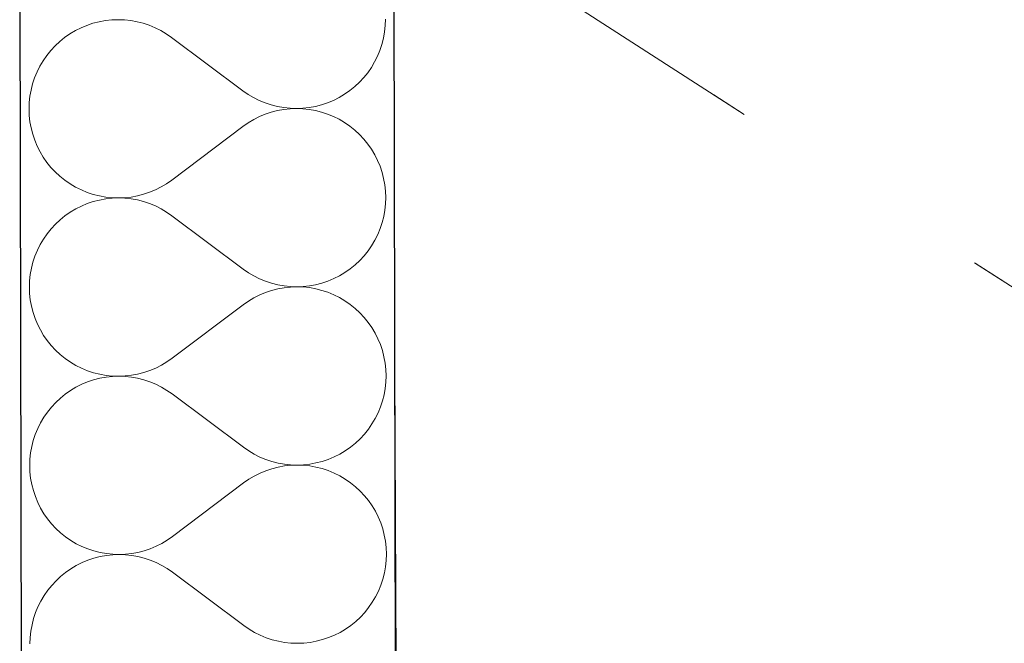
# Model space of a CAD drawing. Header units: millimetres. Extents: x -24674 to 2959, y -2716 to 20653.
# Tile 150 of 161: x -11148 to -10727, y 18495 to 18761. Entities that reach past the tile are written whole.
import ezdxf

# ---------------------------------------------------------------- set-up
doc = ezdxf.new("R2010")
doc.units = ezdxf.units.MM
doc.header["$MEASUREMENT"] = 0
doc.linetypes.add('Wipeout_Contour', pattern=[1000, 0, -1000])
doc.linetypes.add('Čerchovaná', pattern=[450, 200, -117.5, 15, -117.5])
for name, color, linetype in [('9._POHLED ZÁPADNÍ_1_2D prvky - obecné', 7, 'Continuous'), ('9._POHLED ZÁPADNÍ_1_Konstrukce - krov', 7, 'Continuous'), ('9._POHLED ZÁPADNÍ_1_Konstrukce - nosné', 7, 'Continuous'), ('9._POHLED ZÁPADNÍ_1_Nové_Konstrukce - nosné', 7, 'Continuous'), ('9._POHLED ZÁPADNÍ_1_Nové_Výplně - Povrchové', 7, 'Continuous'), ('9._POHLED ZÁPADNÍ_1_Nové_Výplně – Řezové', 7, 'Continuous'), ('9._POHLED ZÁPADNÍ_1_Výplně - Povrchové', 7, 'Continuous'), ('9._POHLED ZÁPADNÍ_1_VÝTAH VAR 1', 7, 'Continuous')]:
    doc.layers.add(name, color=color, linetype=linetype)

# ---------------------------------------------------------------- blocks, each defined once
blk = doc.blocks.new('*X21', base_point=(-27719.5, -6043.99))
at = {"layer": '9._POHLED ZÁPADNÍ_1_Nové_Výplně – Řezové', "color": 21, "linetype": 'Continuous', "lineweight": 20, "true_color": 0xffaaaa}
for p, q in [((-11111.47, 18760.9), (-11114.15, 18760.41)), ((-11108.77, 18761.19), (-11111.47, 18760.9)), ((-11106.05, 18761.29), (-11108.77, 18761.19)), ((-11103.33, 18761.2), (-11106.05, 18761.29)), ((-11100.63, 18760.91), (-11103.33, 18761.2)), ((-11097.95, 18760.43), (-11100.63, 18760.91)), ((-10991.88, 18758.78), (-10991.79, 18761.5)), ((-11124.31, 18756.61), (-11126.65, 18755.22)), ((-11121.88, 18757.83), (-11124.31, 18756.61)), ((-11119.37, 18758.87), (-11121.88, 18757.83)), ((-11116.79, 18759.74), (-11119.37, 18758.87)), ((-11114.15, 18760.41), (-11116.79, 18759.74)), ((-11095.31, 18759.76), (-11097.95, 18760.43)), ((-11092.73, 18758.9), (-11095.31, 18759.76)), ((-11090.21, 18757.87), (-11092.73, 18758.9)), ((-11087.78, 18756.65), (-11090.21, 18757.87)), ((-11085.44, 18755.26), (-11087.78, 18756.65)), ((-10992.17, 18756.07), (-10991.88, 18758.78)), ((-11128.88, 18753.66), (-11130.99, 18751.95)), ((-11126.65, 18755.22), (-11128.88, 18753.66)), ((-11083.2, 18753.72), (-11085.44, 18755.26)), ((-11052.69, 18730.91), (-11083.2, 18753.72)), ((-10993.31, 18750.76), (-10992.65, 18753.39)), ((-10992.65, 18753.39), (-10992.17, 18756.07)), ((-11134.83, 18748.1), (-11136.54, 18745.98)), ((-11132.98, 18750.1), (-11134.83, 18748.1)), ((-11130.99, 18751.95), (-11132.98, 18750.1)), ((-10995.21, 18745.66), (-10994.17, 18748.17)), ((-10994.17, 18748.17), (-10993.31, 18750.76)), ((-11136.54, 18745.98), (-11138.09, 18743.74)), ((-10996.42, 18743.22), (-10995.21, 18745.66)), ((-11139.47, 18741.4), (-11140.68, 18738.97)), ((-11138.09, 18743.74), (-11139.47, 18741.4)), ((-10999.35, 18738.65), (-10997.8, 18740.88)), ((-10997.8, 18740.88), (-10996.42, 18743.22)), ((-11141.72, 18736.45), (-11142.58, 18733.87)), ((-11140.68, 18738.97), (-11141.72, 18736.45)), ((-11002.91, 18734.53), (-11001.06, 18736.52)), ((-11001.06, 18736.52), (-10999.35, 18738.65)), ((-11143.25, 18731.23), (-11143.72, 18728.56)), ((-11142.58, 18733.87), (-11143.25, 18731.23)), ((-11007.01, 18730.96), (-11004.9, 18732.67)), ((-11004.9, 18732.67), (-11002.91, 18734.53)), ((-11143.72, 18728.56), (-11144.01, 18725.85)), ((-11052.69, 18730.91), (-11050.45, 18729.36)), ((-11050.45, 18729.36), (-11048.11, 18727.98)), ((-11048.11, 18727.98), (-11045.68, 18726.76)), ((-11014.01, 18726.8), (-11011.58, 18728.02)), ((-11011.58, 18728.02), (-11009.24, 18729.41)), ((-11009.24, 18729.41), (-11007.01, 18730.96)), ((-11144.01, 18725.85), (-11144.1, 18723.13)), ((-11144.1, 18723.13), (-11144, 18720.41)), ((-11045.68, 18726.76), (-11043.16, 18725.72)), ((-11043.16, 18725.72), (-11040.58, 18724.87)), ((-11040.58, 18724.87), (-11037.94, 18724.2)), ((-11037.94, 18724.2), (-11035.27, 18723.72)), ((-11035.26, 18722.93), (-11037.94, 18722.44)), ((-11035.27, 18723.72), (-11032.56, 18723.43)), ((-11032.56, 18723.23), (-11035.26, 18722.93)), ((-11032.56, 18723.43), (-11029.84, 18723.33)), ((-11029.84, 18723.33), (-11032.56, 18723.23)), ((-11029.84, 18723.33), (-11027.12, 18723.43)), ((-11027.12, 18723.24), (-11029.84, 18723.33)), ((-11027.12, 18723.43), (-11024.42, 18723.73)), ((-11024.42, 18722.96), (-11027.12, 18723.24)), ((-11024.42, 18723.73), (-11021.74, 18724.21)), ((-11021.74, 18722.48), (-11024.42, 18722.96)), ((-11021.74, 18724.21), (-11019.11, 18724.89)), ((-11019.11, 18724.89), (-11016.53, 18725.75)), ((-11016.53, 18725.75), (-11014.01, 18726.8)), ((-11144, 18720.41), (-11143.7, 18717.71)), ((-11048.09, 18718.63), (-11050.43, 18717.23)), ((-11045.66, 18719.85), (-11048.09, 18718.63)), ((-11043.15, 18720.9), (-11045.66, 18719.85)), ((-11040.57, 18721.76), (-11043.15, 18720.9)), ((-11037.94, 18722.44), (-11040.57, 18721.76)), ((-11019.1, 18721.82), (-11021.74, 18722.48)), ((-11016.52, 18720.96), (-11019.1, 18721.82)), ((-11014, 18719.93), (-11016.52, 18720.96)), ((-11011.57, 18718.71), (-11014, 18719.93)), ((-11009.22, 18717.33), (-11011.57, 18718.71)), ((-11143.7, 18717.71), (-11143.22, 18715.03)), ((-11143.22, 18715.03), (-11142.54, 18712.4)), ((-11052.66, 18715.67), (-11083.1, 18692.76)), ((-11050.43, 18717.23), (-11052.66, 18715.67)), ((-11006.98, 18715.78), (-11009.22, 18717.33)), ((-11004.86, 18714.08), (-11006.98, 18715.78)), ((-11142.54, 18712.4), (-11141.67, 18709.82)), ((-11002.87, 18712.23), (-11004.86, 18714.08)), ((-11001.01, 18710.24), (-11002.87, 18712.23)), ((-10999.3, 18708.13), (-11001.01, 18710.24)), ((-11141.67, 18709.82), (-11140.63, 18707.31)), ((-11140.63, 18707.31), (-11139.41, 18704.88)), ((-10997.74, 18705.9), (-10999.3, 18708.13)), ((-10996.35, 18703.56), (-10997.74, 18705.9)), ((-11139.41, 18704.88), (-11138.01, 18702.54)), ((-11138.01, 18702.54), (-11136.46, 18700.31)), ((-10995.13, 18701.13), (-10996.35, 18703.56)), ((-11136.46, 18700.31), (-11134.75, 18698.19)), ((-11134.75, 18698.19), (-11132.89, 18696.2)), ((-10994.08, 18698.62), (-10995.13, 18701.13)), ((-10993.22, 18696.04), (-10994.08, 18698.62)), ((-11132.89, 18696.2), (-11130.89, 18694.36)), ((-11130.89, 18694.36), (-11128.77, 18692.65)), ((-10992.54, 18693.41), (-10993.22, 18696.04)), ((-10992.05, 18690.73), (-10992.54, 18693.41)), ((-11128.77, 18692.65), (-11126.53, 18691.11)), ((-11126.53, 18691.11), (-11124.19, 18689.72)), ((-11124.19, 18689.72), (-11121.75, 18688.51)), ((-11090.09, 18688.59), (-11087.66, 18689.81)), ((-11087.66, 18689.81), (-11085.33, 18691.21)), ((-11085.33, 18691.21), (-11083.1, 18692.76)), ((-10991.76, 18688.02), (-10992.05, 18690.73)), ((-11121.75, 18688.51), (-11119.24, 18687.48)), ((-11119.24, 18687.48), (-11116.66, 18686.62)), ((-11116.66, 18686.62), (-11114.02, 18685.96)), ((-11114.02, 18685.96), (-11111.34, 18685.48)), ((-11111.34, 18685.48), (-11108.63, 18685.19)), ((-11108.63, 18685), (-11111.34, 18684.71)), ((-11108.63, 18685.19), (-11105.91, 18685.1)), ((-11105.91, 18685.1), (-11108.63, 18685)), ((-11105.91, 18685.1), (-11103.2, 18685.21)), ((-11103.2, 18685.01), (-11105.91, 18685.1)), ((-11103.2, 18685.21), (-11100.49, 18685.5)), ((-11100.49, 18684.72), (-11103.2, 18685.01)), ((-11100.49, 18685.5), (-11097.82, 18685.99)), ((-11097.82, 18685.99), (-11095.18, 18686.67)), ((-11095.18, 18686.67), (-11092.6, 18687.54)), ((-11092.6, 18687.54), (-11090.09, 18688.59)), ((-10991.65, 18685.31), (-10991.76, 18688.02)), ((-10991.75, 18682.59), (-10991.65, 18685.31)), ((-11121.74, 18681.64), (-11124.17, 18680.42)), ((-11119.23, 18682.68), (-11121.74, 18681.64)), ((-11116.65, 18683.55), (-11119.23, 18682.68)), ((-11114.01, 18684.22), (-11116.65, 18683.55)), ((-11111.34, 18684.71), (-11114.01, 18684.22)), ((-11097.81, 18684.24), (-11100.49, 18684.72)), ((-11095.18, 18683.57), (-11097.81, 18684.24)), ((-11092.59, 18682.71), (-11095.18, 18683.57)), ((-11090.08, 18681.68), (-11092.59, 18682.71)), ((-11087.65, 18680.46), (-11090.08, 18681.68)), ((-10992.03, 18679.88), (-10991.75, 18682.59)), ((-11128.74, 18677.47), (-11130.86, 18675.76)), ((-11126.51, 18679.03), (-11128.74, 18677.47)), ((-11124.17, 18680.42), (-11126.51, 18679.03)), ((-11085.3, 18679.07), (-11087.65, 18680.46)), ((-11083.07, 18677.52), (-11085.3, 18679.07)), ((-11052.55, 18654.72), (-11083.07, 18677.52)), ((-10993.18, 18674.57), (-10992.51, 18677.2)), ((-10992.51, 18677.2), (-10992.03, 18679.88)), ((-11132.85, 18673.91), (-11134.7, 18671.91)), ((-11130.86, 18675.76), (-11132.85, 18673.91)), ((-10994.03, 18671.98), (-10993.18, 18674.57)), ((-11136.4, 18669.79), (-11137.95, 18667.55)), ((-11134.7, 18671.91), (-11136.4, 18669.79)), ((-10996.28, 18667.03), (-10995.07, 18669.47)), ((-10995.07, 18669.47), (-10994.03, 18671.98)), ((-11139.34, 18665.21), (-11140.55, 18662.78)), ((-11137.95, 18667.55), (-11139.34, 18665.21)), ((-10999.22, 18662.45), (-10997.67, 18664.69)), ((-10997.67, 18664.69), (-10996.28, 18667.03)), ((-11141.59, 18660.26), (-11142.44, 18657.68)), ((-11140.55, 18662.78), (-11141.59, 18660.26)), ((-11002.77, 18658.34), (-11000.92, 18660.33)), ((-11000.92, 18660.33), (-10999.22, 18662.45)), ((-11142.44, 18657.68), (-11143.11, 18655.04)), ((-11006.88, 18654.77), (-11004.76, 18656.48)), ((-11004.76, 18656.48), (-11002.77, 18658.34)), ((-11143.59, 18652.37), (-11143.87, 18649.66)), ((-11143.11, 18655.04), (-11143.59, 18652.37)), ((-11052.55, 18654.72), (-11050.32, 18653.17)), ((-11050.32, 18653.17), (-11047.97, 18651.79)), ((-11047.97, 18651.79), (-11045.54, 18650.57)), ((-11013.88, 18650.61), (-11011.45, 18651.83)), ((-11011.45, 18651.83), (-11009.11, 18653.22)), ((-11009.11, 18653.22), (-11006.88, 18654.77)), ((-11143.87, 18649.66), (-11143.97, 18646.94)), ((-11045.54, 18650.57), (-11043.03, 18649.53)), ((-11043.03, 18649.53), (-11040.44, 18648.68)), ((-11040.44, 18648.68), (-11037.81, 18648.01)), ((-11037.81, 18648.01), (-11035.13, 18647.53)), ((-11035.13, 18647.53), (-11032.42, 18647.24)), ((-11032.42, 18647.04), (-11035.13, 18646.74)), ((-11032.42, 18647.24), (-11029.71, 18647.14)), ((-11029.71, 18647.14), (-11032.42, 18647.04)), ((-11029.71, 18647.14), (-11026.99, 18647.24)), ((-11026.99, 18647.05), (-11029.71, 18647.14)), ((-11026.99, 18647.24), (-11024.28, 18647.54)), ((-11024.28, 18646.77), (-11026.99, 18647.05)), ((-11024.28, 18647.54), (-11021.61, 18648.02)), ((-11021.61, 18648.02), (-11018.97, 18648.7)), ((-11018.97, 18648.7), (-11016.39, 18649.56)), ((-11016.39, 18649.56), (-11013.88, 18650.61)), ((-11143.97, 18646.94), (-11143.86, 18644.22)), ((-11143.86, 18644.22), (-11143.57, 18641.52)), ((-11045.53, 18643.66), (-11047.96, 18642.44)), ((-11043.02, 18644.71), (-11045.53, 18643.66)), ((-11040.44, 18645.57), (-11043.02, 18644.71)), ((-11037.8, 18646.25), (-11040.44, 18645.57)), ((-11035.13, 18646.74), (-11037.8, 18646.25)), ((-11021.6, 18646.29), (-11024.28, 18646.77)), ((-11018.97, 18645.62), (-11021.6, 18646.29)), ((-11016.38, 18644.77), (-11018.97, 18645.62)), ((-11013.87, 18643.74), (-11016.38, 18644.77)), ((-11011.43, 18642.52), (-11013.87, 18643.74)), ((-11143.57, 18641.52), (-11143.08, 18638.84)), ((-11143.08, 18638.84), (-11142.4, 18636.21)), ((-11052.53, 18639.48), (-11082.96, 18616.57)), ((-11050.29, 18641.04), (-11052.53, 18639.48)), ((-11047.96, 18642.44), (-11050.29, 18641.04)), ((-11009.09, 18641.14), (-11011.43, 18642.52)), ((-11006.85, 18639.59), (-11009.09, 18641.14)), ((-11004.73, 18637.89), (-11006.85, 18639.59)), ((-11142.4, 18636.21), (-11141.54, 18633.63)), ((-11002.73, 18636.04), (-11004.73, 18637.89)), ((-11000.87, 18634.05), (-11002.73, 18636.04)), ((-11141.54, 18633.63), (-11140.49, 18631.12)), ((-11140.49, 18631.12), (-11139.27, 18628.68)), ((-10999.16, 18631.94), (-11000.87, 18634.05)), ((-10997.61, 18629.71), (-10999.16, 18631.94)), ((-11139.27, 18628.68), (-11137.88, 18626.35)), ((-11137.88, 18626.35), (-11136.32, 18624.12)), ((-10996.21, 18627.37), (-10997.61, 18629.71)), ((-10994.99, 18624.94), (-10996.21, 18627.37)), ((-11136.32, 18624.12), (-11134.61, 18622)), ((-11134.61, 18622), (-11132.75, 18620.01)), ((-10993.95, 18622.43), (-10994.99, 18624.94)), ((-10993.08, 18619.85), (-10993.95, 18622.43)), ((-11132.75, 18620.01), (-11130.76, 18618.16)), ((-11130.76, 18618.16), (-11128.64, 18616.46)), ((-10992.4, 18617.21), (-10993.08, 18619.85)), ((-11128.64, 18616.46), (-11126.4, 18614.92)), ((-11126.4, 18614.92), (-11124.05, 18613.53)), ((-11124.05, 18613.53), (-11121.62, 18612.32)), ((-11089.96, 18612.4), (-11087.53, 18613.62)), ((-11087.53, 18613.62), (-11085.19, 18615.02)), ((-11085.19, 18615.02), (-11082.96, 18616.57)), ((-10991.92, 18614.54), (-10992.4, 18617.21)), ((-10991.62, 18611.83), (-10991.92, 18614.54)), ((-11121.62, 18612.32), (-11119.1, 18611.28)), ((-11119.1, 18611.28), (-11116.52, 18610.43)), ((-11116.52, 18610.43), (-11113.88, 18609.76)), ((-11113.88, 18609.76), (-11111.2, 18609.29)), ((-11111.2, 18609.29), (-11108.5, 18609)), ((-11103.06, 18609.02), (-11100.36, 18609.31)), ((-11100.36, 18609.31), (-11097.68, 18609.8)), ((-11097.68, 18609.8), (-11095.05, 18610.48)), ((-11095.05, 18610.48), (-11092.47, 18611.35)), ((-11092.47, 18611.35), (-11089.96, 18612.4)), ((-10991.52, 18609.12), (-10991.62, 18611.83)), ((-10991.61, 18606.4), (-10991.52, 18609.12)), ((-11121.61, 18605.45), (-11124.04, 18604.23)), ((-11119.1, 18606.49), (-11121.61, 18605.45)), ((-11116.51, 18607.36), (-11119.1, 18606.49)), ((-11113.88, 18608.03), (-11116.51, 18607.36)), ((-11111.2, 18608.52), (-11113.88, 18608.03)), ((-11108.5, 18608.81), (-11111.2, 18608.52)), ((-11108.5, 18609), (-11105.78, 18608.91)), ((-11105.78, 18608.91), (-11108.5, 18608.81)), ((-11105.78, 18608.91), (-11103.06, 18609.02)), ((-11103.06, 18608.82), (-11105.78, 18608.91)), ((-11100.36, 18608.53), (-11103.06, 18608.82)), ((-11097.68, 18608.05), (-11100.36, 18608.53)), ((-11095.04, 18607.38), (-11097.68, 18608.05)), ((-11092.46, 18606.52), (-11095.04, 18607.38)), ((-11089.94, 18605.49), (-11092.46, 18606.52)), ((-11087.51, 18604.27), (-11089.94, 18605.49)), ((-10991.9, 18603.69), (-10991.61, 18606.4)), ((-11128.61, 18601.28), (-11130.72, 18599.57)), ((-11126.38, 18602.84), (-11128.61, 18601.28)), ((-11124.04, 18604.23), (-11126.38, 18602.84)), ((-11085.17, 18602.88), (-11087.51, 18604.27)), ((-11082.93, 18601.33), (-11085.17, 18602.88)), ((-11052.42, 18578.53), (-11082.93, 18601.33)), ((-10993.04, 18598.38), (-10992.38, 18601.01)), ((-10992.38, 18601.01), (-10991.9, 18603.69)), ((-11132.71, 18597.72), (-11134.56, 18595.72)), ((-11130.72, 18599.57), (-11132.71, 18597.72)), ((-10993.9, 18595.79), (-10993.04, 18598.38)), ((-11136.27, 18593.6), (-11137.82, 18591.36)), ((-11134.56, 18595.72), (-11136.27, 18593.6)), ((-10996.15, 18590.84), (-10994.94, 18593.28)), ((-10994.94, 18593.28), (-10993.9, 18595.79)), ((-11139.2, 18589.02), (-11140.41, 18586.59)), ((-11137.82, 18591.36), (-11139.2, 18589.02)), ((-10999.08, 18586.26), (-10997.53, 18588.5)), ((-10997.53, 18588.5), (-10996.15, 18590.84)), ((-11141.45, 18584.07), (-11142.31, 18581.49)), ((-11140.41, 18586.59), (-11141.45, 18584.07)), ((-11002.64, 18582.15), (-11000.79, 18584.14)), ((-11000.79, 18584.14), (-10999.08, 18586.26)), ((-11142.31, 18581.49), (-11142.97, 18578.85)), ((-11006.74, 18578.58), (-11004.63, 18580.29)), ((-11004.63, 18580.29), (-11002.64, 18582.15)), ((-11143.45, 18576.17), (-11143.74, 18573.47)), ((-11142.97, 18578.85), (-11143.45, 18576.17)), ((-11052.42, 18578.53), (-11050.18, 18576.98)), ((-11050.18, 18576.98), (-11047.84, 18575.6)), ((-11047.84, 18575.6), (-11045.41, 18574.38)), ((-11013.74, 18574.42), (-11011.31, 18575.64)), ((-11011.31, 18575.64), (-11008.97, 18577.03)), ((-11008.97, 18577.03), (-11006.74, 18578.58)), ((-11143.74, 18573.47), (-11143.83, 18570.75)), ((-11045.41, 18574.38), (-11042.89, 18573.34)), ((-11042.89, 18573.34), (-11040.31, 18572.49)), ((-11040.31, 18572.49), (-11037.67, 18571.81)), ((-11037.67, 18571.81), (-11034.99, 18571.33)), ((-11034.99, 18571.33), (-11032.29, 18571.05)), ((-11026.85, 18571.05), (-11024.15, 18571.35)), ((-11024.15, 18571.35), (-11021.47, 18571.83)), ((-11021.47, 18571.83), (-11018.84, 18572.51)), ((-11018.84, 18572.51), (-11016.26, 18573.37)), ((-11016.26, 18573.37), (-11013.74, 18574.42)), ((-11143.83, 18570.75), (-11143.73, 18568.03)), ((-11143.73, 18568.03), (-11143.43, 18565.33)), ((-11045.39, 18567.47), (-11047.82, 18566.25)), ((-11042.88, 18568.52), (-11045.39, 18567.47)), ((-11040.3, 18569.38), (-11042.88, 18568.52)), ((-11037.67, 18570.06), (-11040.3, 18569.38)), ((-11034.99, 18570.55), (-11037.67, 18570.06)), ((-11032.29, 18570.85), (-11034.99, 18570.55)), ((-11032.29, 18571.05), (-11029.57, 18570.95)), ((-11029.57, 18570.95), (-11032.29, 18570.85)), ((-11029.57, 18570.95), (-11026.85, 18571.05)), ((-11026.85, 18570.86), (-11029.57, 18570.95)), ((-11024.15, 18570.58), (-11026.85, 18570.86)), ((-11021.47, 18570.1), (-11024.15, 18570.58)), ((-11018.83, 18569.43), (-11021.47, 18570.1)), ((-11016.25, 18568.58), (-11018.83, 18569.43)), ((-11013.73, 18567.55), (-11016.25, 18568.58)), ((-11011.3, 18566.33), (-11013.73, 18567.55)), ((-11143.43, 18565.33), (-11142.95, 18562.65)), ((-11052.39, 18563.29), (-11082.83, 18540.38)), ((-11050.16, 18564.85), (-11052.39, 18563.29)), ((-11047.82, 18566.25), (-11050.16, 18564.85)), ((-11008.95, 18564.95), (-11011.3, 18566.33)), ((-11006.71, 18563.4), (-11008.95, 18564.95)), ((-11004.59, 18561.7), (-11006.71, 18563.4)), ((-11142.95, 18562.65), (-11142.27, 18560.02)), ((-11142.27, 18560.02), (-11141.4, 18557.44)), ((-11002.6, 18559.85), (-11004.59, 18561.7)), ((-11000.74, 18557.86), (-11002.6, 18559.85)), ((-11141.4, 18557.44), (-11140.36, 18554.93)), ((-11140.36, 18554.93), (-11139.14, 18552.49)), ((-10999.03, 18555.75), (-11000.74, 18557.86)), ((-10997.47, 18553.52), (-10999.03, 18555.75)), ((-11139.14, 18552.49), (-11137.74, 18550.16)), ((-10996.08, 18551.18), (-10997.47, 18553.52)), ((-10994.86, 18548.75), (-10996.08, 18551.18)), ((-11137.74, 18550.16), (-11136.19, 18547.93)), ((-11136.19, 18547.93), (-11134.48, 18545.81)), ((-10993.81, 18546.24), (-10994.86, 18548.75)), ((-10992.95, 18543.66), (-10993.81, 18546.24)), ((-11134.48, 18545.81), (-11132.62, 18543.82)), ((-11132.62, 18543.82), (-11130.62, 18541.97)), ((-11130.62, 18541.97), (-11128.5, 18540.27)), ((-10992.27, 18541.02), (-10992.95, 18543.66)), ((-11128.5, 18540.27), (-11126.26, 18538.73)), ((-11126.26, 18538.73), (-11123.92, 18537.34)), ((-11087.39, 18537.43), (-11085.06, 18538.82)), ((-11085.06, 18538.82), (-11082.83, 18540.38)), ((-10991.78, 18538.35), (-10992.27, 18541.02)), ((-10991.49, 18535.64), (-10991.78, 18538.35)), ((-11123.92, 18537.34), (-11121.48, 18536.13)), ((-11121.48, 18536.13), (-11118.97, 18535.09)), ((-11118.97, 18535.09), (-11116.39, 18534.24)), ((-11116.39, 18534.24), (-11113.75, 18533.57)), ((-11113.75, 18533.57), (-11111.07, 18533.1)), ((-11100.22, 18533.12), (-11097.55, 18533.61)), ((-11097.55, 18533.61), (-11094.91, 18534.29)), ((-11094.91, 18534.29), (-11092.33, 18535.16)), ((-11092.33, 18535.16), (-11089.82, 18536.21)), ((-11089.82, 18536.21), (-11087.39, 18537.43)), ((-10991.38, 18532.93), (-10991.49, 18535.64)), ((-11121.47, 18529.26), (-11123.9, 18528.04)), ((-11118.96, 18530.3), (-11121.47, 18529.26)), ((-11116.38, 18531.17), (-11118.96, 18530.3)), ((-11113.74, 18531.84), (-11116.38, 18531.17)), ((-11111.07, 18532.33), (-11113.74, 18531.84)), ((-11111.07, 18533.1), (-11108.36, 18532.81)), ((-11108.36, 18532.62), (-11111.07, 18532.33)), ((-11108.36, 18532.81), (-11105.64, 18532.72)), ((-11105.64, 18532.72), (-11108.36, 18532.62)), ((-11105.64, 18532.72), (-11102.93, 18532.83)), ((-11102.93, 18532.63), (-11105.64, 18532.72)), ((-11102.93, 18532.83), (-11100.22, 18533.12)), ((-11100.22, 18532.34), (-11102.93, 18532.63)), ((-11097.54, 18531.86), (-11100.22, 18532.34)), ((-11094.91, 18531.19), (-11097.54, 18531.86)), ((-11092.32, 18530.33), (-11094.91, 18531.19)), ((-11089.81, 18529.3), (-11092.32, 18530.33)), ((-11087.38, 18528.08), (-11089.81, 18529.3)), ((-10991.76, 18527.5), (-10991.48, 18530.21)), ((-10991.48, 18530.21), (-10991.38, 18532.93)), ((-11128.47, 18525.09), (-11130.59, 18523.38)), ((-11126.24, 18526.65), (-11128.47, 18525.09)), ((-11123.9, 18528.04), (-11126.24, 18526.65)), ((-11085.03, 18526.69), (-11087.38, 18528.08)), ((-11082.8, 18525.14), (-11085.03, 18526.69)), ((-11052.28, 18502.34), (-11082.8, 18525.14)), ((-10992.24, 18524.82), (-10991.76, 18527.5)), ((-11132.58, 18521.53), (-11134.43, 18519.53)), ((-11130.59, 18523.38), (-11132.58, 18521.53)), ((-10993.76, 18519.6), (-10992.91, 18522.19)), ((-10992.91, 18522.19), (-10992.24, 18524.82)), ((-11136.13, 18517.41), (-11137.68, 18515.17)), ((-11134.43, 18519.53), (-11136.13, 18517.41)), ((-10996.01, 18514.65), (-10994.8, 18517.09)), ((-10994.8, 18517.09), (-10993.76, 18519.6)), ((-11139.07, 18512.83), (-11140.28, 18510.4)), ((-11137.68, 18515.17), (-11139.07, 18512.83)), ((-10998.95, 18510.07), (-10997.4, 18512.31)), ((-10997.4, 18512.31), (-10996.01, 18514.65)), ((-11140.28, 18510.4), (-11141.32, 18507.88)), ((-11000.65, 18507.95), (-10998.95, 18510.07)), ((-11142.17, 18505.3), (-11142.84, 18502.66)), ((-11141.32, 18507.88), (-11142.17, 18505.3)), ((-11006.61, 18502.39), (-11004.49, 18504.1)), ((-11004.49, 18504.1), (-11002.5, 18505.96)), ((-11002.5, 18505.96), (-11000.65, 18507.95)), ((-11143.32, 18499.98), (-11143.6, 18497.28)), ((-11142.84, 18502.66), (-11143.32, 18499.98)), ((-11052.28, 18502.34), (-11050.05, 18500.79)), ((-11050.05, 18500.79), (-11047.7, 18499.41)), ((-11011.18, 18499.45), (-11008.84, 18500.84)), ((-11008.84, 18500.84), (-11006.61, 18502.39)), ((-11143.6, 18497.28), (-11143.7, 18494.56)), ((-11047.7, 18499.41), (-11045.27, 18498.19)), ((-11045.27, 18498.19), (-11042.76, 18497.15)), ((-11042.76, 18497.15), (-11040.17, 18496.29)), ((-11040.17, 18496.29), (-11037.54, 18495.62)), ((-11037.54, 18495.62), (-11034.86, 18495.14)), ((-11024.01, 18495.16), (-11021.34, 18495.64)), ((-11021.34, 18495.64), (-11018.7, 18496.32)), ((-11018.7, 18496.32), (-11016.12, 18497.18)), ((-11016.12, 18497.18), (-11013.61, 18498.23)), ((-11013.61, 18498.23), (-11011.18, 18499.45)), ((-11034.86, 18495.14), (-11032.15, 18494.86)), ((-11032.15, 18494.86), (-11029.44, 18494.76)), ((-11029.44, 18494.76), (-11026.72, 18494.86)), ((-11026.72, 18494.86), (-11024.01, 18495.16))]:
    blk.add_line(p, q, dxfattribs=at)

msp = doc.modelspace()

# ---------------------------------------------------------------- wipeouts: each hides what was drawn before it
at = {"color": 254, "linetype": 'Wipeout_Contour', "lineweight": 0, "ltscale": 79825.826241}
msp.add_wipeout([(-321.69, 18130.07), (-10988.36, 18978.06), (-10988.08, 18817.53), (-321.69, 17969.56)], dxfattribs=at).dxf.layer = '9._POHLED ZÁPADNÍ_1_Nové_Výplně - Povrchové'

# ---------------------------------------------------------------- next in the draw order: wipeouts: each hides what was drawn before it
at = {"color": 254, "linetype": 'Wipeout_Contour', "lineweight": 0, "ltscale": 72283.801497}
msp.add_wipeout([(-11148.1, 18830.25), (-11130.82, 9083.32), (-10970.82, 9083.6), (-10988.08, 18817.53)], dxfattribs=at).dxf.layer = '9._POHLED ZÁPADNÍ_1_Nové_Výplně - Povrchové'

# ---------------------------------------------------------------- next in the draw order: linework, layer by layer
at = {"layer": '9._POHLED ZÁPADNÍ_1_Nové_Konstrukce - nosné', "color": 1, "linetype": 'Continuous', "lineweight": 25, "flags": 128}
for points in [[(-11148.1, 18830.25), (-11130.82, 9083.32)], [(-10970.82, 9083.6), (-10988.08, 18817.53)]]:
    msp.add_lwpolyline(points, dxfattribs=at)

# ---------------------------------------------------------------- next in the draw order: wipeouts: each hides what was drawn before it
at = {"color": 254, "linetype": 'Wipeout_Contour', "lineweight": 0, "ltscale": 64470.851087}
msp.add_wipeout([(-10988.66, 18817.58), (-10536.56, 18330.21), (-10538.5, 18781.79)], dxfattribs=at).dxf.layer = '9._POHLED ZÁPADNÍ_1_Výplně - Povrchové'

# ---------------------------------------------------------------- next in the draw order: wipeouts: each hides what was drawn before it
at = {"color": 254, "linetype": 'Wipeout_Contour', "lineweight": 0, "ltscale": 64334.592912}
msp.add_wipeout([(-10536.56, 18330.21), (-10988.66, 18817.58), (-10986.72, 18366)], dxfattribs=at).dxf.layer = '9._POHLED ZÁPADNÍ_1_Výplně - Povrchové'

# ---------------------------------------------------------------- next in the draw order: linework, layer by layer
at = {"layer": '9._POHLED ZÁPADNÍ_1_Konstrukce - nosné', "color": 251, "linetype": 'Continuous', "lineweight": 20, "true_color": 0x6a6a6a, "flags": 128}
msp.add_lwpolyline([(-10988.66, 18817.58), (-10946.75, 9064.83)], dxfattribs=at)

# ---------------------------------------------------------------- next in the draw order: wipeouts: each hides what was drawn before it
at = {"color": 254, "linetype": 'Wipeout_Contour', "lineweight": 0, "ltscale": 79825.826241}
msp.add_wipeout([(-321.69, 18130.07), (-10988.36, 18978.06), (-10988.08, 18817.53), (-321.69, 17969.56)], dxfattribs=at).dxf.layer = '9._POHLED ZÁPADNÍ_1_Nové_Výplně – Řezové'

# ---------------------------------------------------------------- next in the draw order: wipeouts: each hides what was drawn before it
at = {"color": 254, "linetype": 'Wipeout_Contour', "lineweight": 0, "ltscale": 72283.801497}
msp.add_wipeout([(-11148.1, 18830.25), (-11130.82, 9083.32), (-10970.82, 9083.6), (-10988.08, 18817.53)], dxfattribs=at).dxf.layer = '9._POHLED ZÁPADNÍ_1_Nové_Výplně – Řezové'

# ---------------------------------------------------------------- next in the draw order: linework, layer by layer
at = {"layer": '9._POHLED ZÁPADNÍ_1_2D prvky - obecné', "color": 214, "linetype": 'Čerchovaná', "lineweight": 20}
msp.add_line((-4140.89, 14406.18), (-10988.66, 18817.58), dxfattribs=at)
at = {"layer": '9._POHLED ZÁPADNÍ_1_Konstrukce - krov', "color": 8, "linetype": 'Čerchovaná', "lineweight": 13}
msp.add_line((-11006.59, 18829.13), (-4140.89, 14406.18), dxfattribs=at)
at = {"layer": '9._POHLED ZÁPADNÍ_1_Nové_Konstrukce - nosné', "color": 1, "linetype": 'Continuous', "lineweight": 25, "flags": 128}
for points in [[(-11148.1, 18830.25), (-11130.82, 9083.32)], [(-10970.82, 9083.6), (-10988.08, 18817.53)]]:
    msp.add_lwpolyline(points, dxfattribs=at)

# ---------------------------------------------------------------- next in the draw order: block references
at = {"layer": '9._POHLED ZÁPADNÍ_1_VÝTAH VAR 1', "color": 9, "linetype": 'Continuous', "lineweight": 13}
msp.add_blockref('*X21', (-27719.5, -6043.99), dxfattribs=at)

doc.saveas('drawing.dxf')
